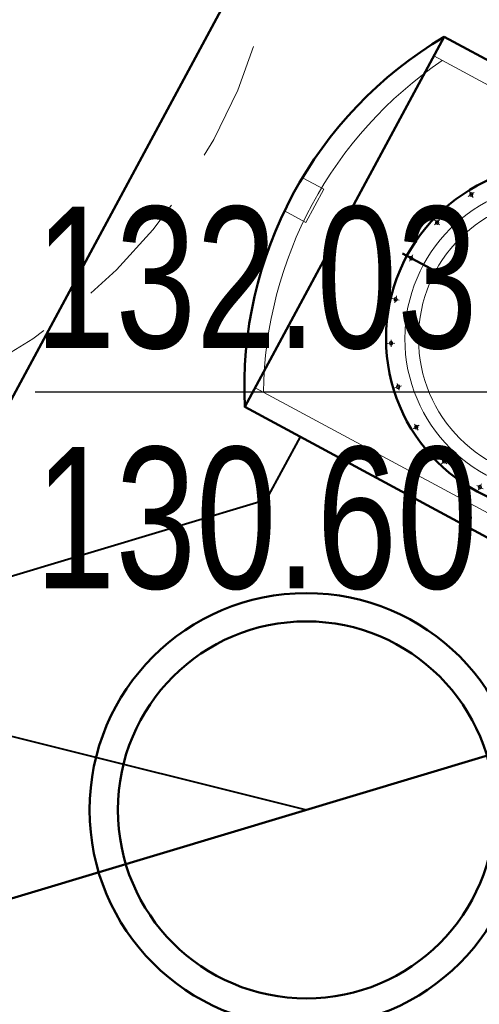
# Model space of a CAD drawing. Header units: centimetres. Extents: x 1590 to 6442358, y 1327 to 6703124.
# Tile 9 of 79: x 1882.58 to 1885.02, y 1551.18 to 1556.4. Entities that reach past the tile are written whole.
import ezdxf
from ezdxf.enums import TextEntityAlignment as Align

# ---------------------------------------------------------------- set-up
doc = ezdxf.new("R2010")
doc.units = ezdxf.units.CM
doc.linetypes.add('DASHDOT', pattern=[1, 0.5, -0.25, 0, -0.25])
doc.linetypes.add('HIDDEN', pattern=[9.525, 6.35, -3.175])
for name, color, linetype, lineweight in [('0_RAMKA', 7, 'Continuous', 25), ('Osie', 130, 'DASHDOT', 13), ('Rysunek', 7, 'Continuous', 25), ('S_KS', 34, 'Continuous', 40), ('S_WODA PPOŻ', 160, 'Continuous', 50), ('Wymiary', 5, 'Continuous', 13)]:
    doc.layers.add(name, color=color, linetype=linetype, lineweight=lineweight)
doc.layers.add('PZT_HATCH_ZIELEŃ', color=7, linetype='Continuous', lineweight=5, true_color=0x237300, transparency=0.4)
doc.layers.add('TZ.430.7812.2024$0$rzędna-Atr2', color=7, linetype='Continuous')
doc.layers.add('TZ.430.7812.2024$0$rzędna-Atr3', color=7, linetype='Continuous')
doc.styles.add('TZ.430.7812.2024$0$STANDARD', font='Working1250', dxfattribs={"width": 0.75})

# ---------------------------------------------------------------- blocks, each defined once
blk = doc.blocks.new('TZ.430.7812.2024')
at = {"layer": 'TZ.430.7812.2024$0$rzędna-Atr2', "color": 7, "flags": 128}
blk.add_lwpolyline([(6442297.64, 5667479.08), (6442295.41, 5667477.61), (6442292.989, 5667477.61)], dxfattribs=at)
at = {"layer": 'TZ.430.7812.2024$0$rzędna-Atr2', "color": 34, "style": 'TZ.430.7812.2024$0$STANDARD', "width": 0.765}
blk.add_text('132.03', height=0.75, dxfattribs=at).set_placement((6442292.989, 5667477.618), align=Align.BOTTOM_LEFT)
at = {"layer": 'TZ.430.7812.2024$0$rzędna-Atr3', "color": 34, "style": 'TZ.430.7812.2024$0$STANDARD', "width": 0.765}
blk.add_text('130.60', height=0.75, dxfattribs=at).set_placement((6442292.989, 5667476.343), align=Align.BOTTOM_LEFT)
blk = doc.blocks.new('*U1759')
at = {"layer": 'Osie', "ltscale": 200}
for p, q in [((-19, 0), (19, 0)), ((0, -19), (0, 19))]:
    blk.add_line(p, q, dxfattribs=at)
at = {"layer": 'Rysunek', "ltscale": 200}
blk.add_circle((0, 0), 9, dxfattribs=at)
blk = doc.blocks.new('*U1758')
at = {"color": 0, "linetype": 'ByBlock', "lineweight": -2, "transparency": 16777216}
for p, rotation in [((44328.4, 6408.3, 16.3), 285.0000000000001), ((44328.4, 6408.3, 16.3), 285.0000000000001), ((44328.4, 6408.3, 16.3), 285.0000000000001), ((44328.4, 6408.3, 16.3), 285.0000000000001), ((44328.4, 6408.3, 16.3), 285.0000000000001), ((44560.4, 6438.8, 16.3), 270), ((44560.4, 6438.8, 16.3), 270), ((44560.4, 6438.8, 16.3), 270), ((44560.4, 6438.8, 16.3), 270), ((44560.4, 6438.8, 16.3), 270), ((44792.4, 6408.3, 16.3), 255), ((44792.4, 6408.3, 16.3), 255), ((44792.4, 6408.3, 16.3), 255), ((44792.4, 6408.3, 16.3), 255), ((44792.4, 6408.3, 16.3), 255), ((44112.2, 6318.7, 16.3), 299.9999999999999), ((44112.2, 6318.7, 16.3), 299.9999999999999), ((44112.2, 6318.7, 16.3), 299.9999999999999), ((44112.2, 6318.7, 16.3), 299.9999999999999), ((44112.2, 6318.7, 16.3), 299.9999999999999), ((45008.6, 6318.7, 16.3), 239.9999999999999), ((45008.6, 6318.7, 16.3), 239.9999999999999), ((45008.6, 6318.7, 16.3), 239.9999999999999), ((45008.6, 6318.7, 16.3), 239.9999999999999), ((45008.6, 6318.7, 16.3), 239.9999999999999), ((43926.6, 6176.3, 16.3), 315), ((43926.6, 6176.3, 16.3), 315), ((43926.6, 6176.3, 16.3), 315), ((43926.6, 6176.3, 16.3), 315), ((43926.6, 6176.3, 16.3), 315), ((45194.2, 6176.3, 16.3), 225), ((45194.2, 6176.3, 16.3), 225), ((45194.2, 6176.3, 16.3), 225), ((45194.2, 6176.3, 16.3), 225), ((45194.2, 6176.3, 16.3), 225), ((43784.2, 5990.6, 16.3), 329.9999999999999), ((43784.2, 5990.6, 16.3), 329.9999999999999), ((43784.2, 5990.6, 16.3), 329.9999999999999), ((43784.2, 5990.6, 16.3), 329.9999999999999), ((43784.2, 5990.6, 16.3), 329.9999999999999), ((45336.7, 5990.6, 16.3), 210), ((45336.7, 5990.6, 16.3), 210), ((45336.7, 5990.6, 16.3), 210), ((45336.7, 5990.6, 16.3), 210), ((45336.7, 5990.6, 16.3), 210), ((43694.6, 5774.5, 16.3), 344.9999999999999), ((43694.6, 5774.5, 16.3), 344.9999999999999), ((43694.6, 5774.5, 16.3), 344.9999999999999), ((43694.6, 5774.5, 16.3), 344.9999999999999), ((43694.6, 5774.5, 16.3), 344.9999999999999), ((45426.2, 5774.5, 16.3), 194.9999999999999), ((45426.2, 5774.5, 16.3), 194.9999999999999), ((45426.2, 5774.5, 16.3), 194.9999999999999), ((45426.2, 5774.5, 16.3), 194.9999999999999), ((45426.2, 5774.5, 16.3), 194.9999999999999), ((45456.8, 5542.5, 16.3), 180), ((45456.8, 5542.5, 16.3), 180), ((45456.8, 5542.5, 16.3), 180), ((45456.8, 5542.5, 16.3), 180), ((45456.8, 5542.5, 16.3), 180), ((45426.2, 5310.5, 16.3), 165), ((45426.2, 5310.5, 16.3), 165), ((45426.2, 5310.5, 16.3), 165), ((45426.2, 5310.5, 16.3), 165), ((45426.2, 5310.5, 16.3), 165), ((45336.7, 5094.3, 16.3), 150), ((45336.7, 5094.3, 16.3), 150), ((45336.7, 5094.3, 16.3), 150), ((45336.7, 5094.3, 16.3), 150), ((45336.7, 5094.3, 16.3), 150), ((45194.2, 4908.7, 16.3), 135), ((45194.2, 4908.7, 16.3), 135), ((45194.2, 4908.7, 16.3), 135), ((45194.2, 4908.7, 16.3), 135), ((45194.2, 4908.7, 16.3), 135), ((45008.6, 4766.2, 16.3), 120), ((45008.6, 4766.2, 16.3), 120), ((45008.6, 4766.2, 16.3), 120), ((45008.6, 4766.2, 16.3), 120), ((45008.6, 4766.2, 16.3), 120), ((44560.4, 4646.1, 16.3), 90), ((44560.4, 4646.1, 16.3), 90), ((44560.4, 4646.1, 16.3), 90), ((44560.4, 4646.1, 16.3), 90), ((44560.4, 4646.1, 16.3), 90), ((44792.4, 4676.7, 16.3), 105), ((44792.4, 4676.7, 16.3), 105), ((44792.4, 4676.7, 16.3), 105), ((44792.4, 4676.7, 16.3), 105), ((44792.4, 4676.7, 16.3), 105)]:
    blk.add_blockref('*U1759', p, dxfattribs=dict(at, rotation=rotation))
at = {"layer": 'Wymiary', "color": 0, "linetype": 'ByBlock', "lineweight": -2, "transparency": 16777216}
for p, rotation in [((44328.4, 6408.3, 16.3), 285.0000000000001), ((44560.4, 6438.8, 16.3), 270), ((44792.4, 6408.3, 16.3), 255), ((44112.2, 6318.7, 16.3), 299.9999999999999), ((45008.6, 6318.7, 16.3), 239.9999999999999), ((43926.6, 6176.3, 16.3), 315), ((45194.2, 6176.3, 16.3), 225), ((43784.2, 5990.6, 16.3), 329.9999999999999), ((45336.7, 5990.6, 16.3), 210), ((43694.6, 5774.5, 16.3), 344.9999999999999), ((45426.2, 5774.5, 16.3), 194.9999999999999), ((45456.8, 5542.5, 16.3), 180), ((43694.6, 5310.5, 16.3), 15.00000000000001), ((45426.2, 5310.5, 16.3), 165), ((43784.2, 5094.3, 16.3), 29.99999999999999), ((45336.7, 5094.3, 16.3), 150), ((43926.6, 4908.7, 16.3), 45), ((45194.2, 4908.7, 16.3), 135), ((44112.2, 4766.2, 16.3), 59.99999999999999), ((45008.6, 4766.2, 16.3), 120), ((44328.4, 4676.7, 16.3), 74.99999999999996), ((44560.4, 4646.1, 16.3), 90), ((44792.4, 4676.7, 16.3), 105)]:
    blk.add_blockref('*U1759', p, dxfattribs=dict(at, rotation=rotation))
blk.add_blockref('*U1759', (43664.1, 5542.5, 16.3), dxfattribs=at)
blk = doc.blocks.new('G$C1775DE5A')
at = {"ltscale": 200}
for p, q in [((-3101.9, 2229.3, 2.1), (-0.4, 2230.1, 0)), ((-0.4, 0, -4), (-0.4, 2229.3)), ((-350.6, 1113.5, -17.1), (-691, 1113.5, -17.1)), ((0, 0, 2.3), (-3101.9, 0, -2))]:
    blk.add_line(p, q, dxfattribs=at)
at = {"lineweight": 5, "ltscale": 600}
for p, q in [((-3101.9, 2115, -1.9), (-0.4, 2115, 4)), ((178.6, 1015), (178.6, 1215)), ((178.6, 1215), (307.2, 1215)), ((178.6, 1015), (307.2, 1015)), ((-0.4, 115, 1.3), (-3101.9, 115, 0.8))]:
    blk.add_line(p, q, dxfattribs=at)
at = {"ltscale": 200}
blk.add_circle((-1299.6, 1111.9, 7.3), 922.3, dxfattribs=at)
at = {"lineweight": 5, "ltscale": 600}
for radius in [822.5, 750]:
    blk.add_circle((-1299.6, 1111.9, -9), radius, dxfattribs=at)
at = {"ltscale": 200}
blk.add_arc((-1850.6, 1114.3), 2160.2, 328.9253, 31.0747, dxfattribs=at)
at = {"lineweight": 5, "ltscale": 600}
blk.add_arc((-1965.6, 1114.3), 2160.2, 332.4431, 27.5944, dxfattribs=at)
at = {"rotation": 270}
blk.add_blockref('*U1758', (-6842, 45673.9, -33.4), dxfattribs=at)

msp = doc.modelspace()

# ---------------------------------------------------------------- linework, layer by layer
at = {"layer": 'PZT_HATCH_ZIELEŃ', "linetype": 'HIDDEN', "ltscale": 0.1, "transparency": 33554687}
msp.add_circle((1880.9694, 1557.1988), 3, dxfattribs=at)
at = {"layer": 'S_KS', "transparency": 33554687, "elevation": -0.0322}
msp.add_lwpolyline([(1883.8874, 1553.8593), (1884.0665, 1554.1919)], dxfattribs=at)
at = {"layer": 'S_KS', "transparency": 33554687}
for points in [[(1880.9887, 1552.9898), (1883.8874, 1553.8593)], [(1880.9887, 1552.9898), (1884.0981, 1552.2133)]]:
    msp.add_lwpolyline(points, dxfattribs=at)
at = {"layer": 'S_WODA PPOŻ', "transparency": 33554687}
msp.add_lwpolyline([(1877.404, 1562.2705), (1883.9647, 1558.7377), (1884.2898, 1557.6541), (1881.2318, 1551.9755)], dxfattribs=at)
at = {"layer": 'S_WODA PPOŻ', "transparency": 33554687, "elevation": -0.0334}
msp.add_lwpolyline([(1885.7118, 1552.6974), (1881.9735, 1551.576)], dxfattribs=at)
at = {"layer": 'S_WODA PPOŻ', "transparency": 33554687}
for radius in [1.15, 1]:
    msp.add_circle((1884.0981, 1552.2133, -0.0334), radius, dxfattribs=at)

# ---------------------------------------------------------------- block references
at = {"layer": '0_RAMKA', "transparency": 33554559}
msp.add_blockref('TZ.430.7812.2024', (-6440410.33, -5665923.18), dxfattribs=at)
at = {"layer": 'S_WODA PPOŻ', "transparency": 33554687, "xscale": -0.001, "yscale": 0.001, "zscale": 0.001, "rotation": 331.6955829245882}
msp.add_blockref('G$C1775DE5A', (1883.7713, 1554.3508), dxfattribs=at)

doc.saveas('drawing.dxf')
